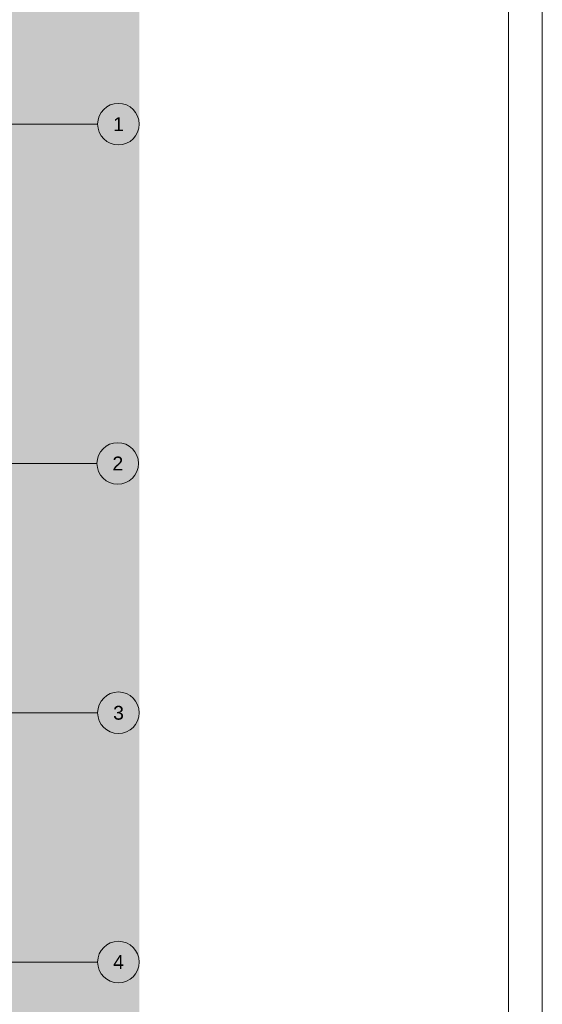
# Paper-space layout 'A-47 WYKOŃCZENIA ŚCIAN - PIĘTRO 2' of a CAD drawing. Header units: millimetres. Extents: x 0 to 500, y 0 to 350.
# Tile 16 of 17: x 425 to 500, y 123 to 265. Entities that reach past the tile are written whole.
import ezdxf
from ezdxf.xclip import XClip

# ---------------------------------------------------------------- set-up
doc = ezdxf.new("R2010")
doc.units = ezdxf.units.MM
doc.header["$MEASUREMENT"] = 0
doc.header["$XCLIPFRAME"] = 0
doc.linetypes.add('DASHDOTX2', pattern=[1000, 500, -250, 0, -250])
for name, color, linetype, lineweight, true_color in [('A_Arkusz_Nr_pióra__255', 7, 'Continuous', 15, 0x242424), ('A_osie_Nr_pióra__16', 7, 'Continuous', 5, 0x0f0f0f), ('A_osie_Nr_pióra__76', 7, 'Continuous', 5, 0x2d2d2d)]:
    doc.layers.add(name, color=color, linetype=linetype, lineweight=lineweight, true_color=true_color)
doc.layers.add('A_podrys', color=7, linetype='Continuous')
doc.styles.add('STYL_AUTOMATYCZNY_1', font='arial.ttf')

# ---------------------------------------------------------------- blocks, each defined once
blk = doc.blocks.new('Rysunek_2_2', base_point=(-1698.03, -280.34))
at = {"linetype": 'Continuous', "lineweight": 0, "true_color": 0x484848}
blk.add_hatch(color=251, dxfattribs=at).paths.add_polyline_path([(441.83, 307.55), (326.77, 307.55), (326.77, 262.55), (422.83, 262.55), (422.83, 103.74), (326.77, 103.74), (326.77, 98.74), (441.83, 98.74)])
at = {"layer": 'A_osie_Nr_pióra__16', "color": 250, "linetype": 'DASHDOTX2', "lineweight": 5, "true_color": 0x0f0f0f}
for p, q in [((415.58, 249.74), (435.83, 249.74)), ((415.48, 200.74), (435.73, 200.74)), ((415.58, 164.74), (435.83, 164.74)), ((415.58, 128.74), (435.83, 128.74))]:
    blk.add_line(p, q, dxfattribs=at)
at = {"layer": 'A_osie_Nr_pióra__76', "color": 250, "linetype": 'Continuous', "lineweight": 5, "true_color": 0x2d2d2d}
for centre in [(438.83, 249.74), (438.73, 200.74), (438.83, 164.74), (438.83, 128.74)]:
    blk.add_circle(centre, 3, dxfattribs=at)
at = {"layer": 'A_osie_Nr_pióra__76', "color": 250, "linetype": 'Continuous', "lineweight": 5, "true_color": 0x2d2d2d, "char_height": 2, "attachment_point": 1, "style": 'STYL_AUTOMATYCZNY_1'}
for s, insert in [('\\A1;{\\pql;\\pt0;\\fArial|b0|i0|c238|p0;\\W1.000000;1}', (438.07, 250.74)), ('\\A1;{\\pql;\\pt0;\\fArial|b0|i0|c238|p0;\\W1.000000;2}', (437.97, 201.74)), ('\\A1;{\\pql;\\pt0;\\fArial|b0|i0|c238|p0;\\W1.000000;3}', (438.07, 165.74)), ('\\A1;{\\pql;\\pt0;\\fArial|b0|i0|c238|p0;\\W1.000000;4}', (438.07, 129.74))]:
    blk.add_mtext(s, dxfattribs=dict(at, insert=insert))

psp = doc.layouts.new('A-47 WYKOŃCZENIA ŚCIAN - PIĘTRO 2')

# ---------------------------------------------------------------- linework, layer by layer
at = {"layer": 'A_Arkusz_Nr_pióra__255', "color": 250, "linetype": 'Continuous', "lineweight": 15, "true_color": 0x242424}
psp.add_line((495.1, 345.1), (495.1, 4.9), dxfattribs=at)
at = {"layer": 'A_Arkusz_Nr_pióra__255', "color": 250, "linetype": 'Continuous', "lineweight": 15, "true_color": 0x242424, "flags": 128}
psp.add_lwpolyline([(0, 350), (500, 350), (500, 0), (0, 0)], close=True, dxfattribs=at)

# ---------------------------------------------------------------- block references
at = {"layer": 'A_podrys', "color": 37, "linetype": 'Continuous', "lineweight": 5, "true_color": 0x656532}
ref = psp.add_blockref('Rysunek_2_2', (-1698.03, -280.34), dxfattribs=at)
XClip(ref).set_block_clipping_path([(326.7655360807, 98.7392325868), (441.8307462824, 307.5492325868)])

doc.saveas('drawing.dxf')
